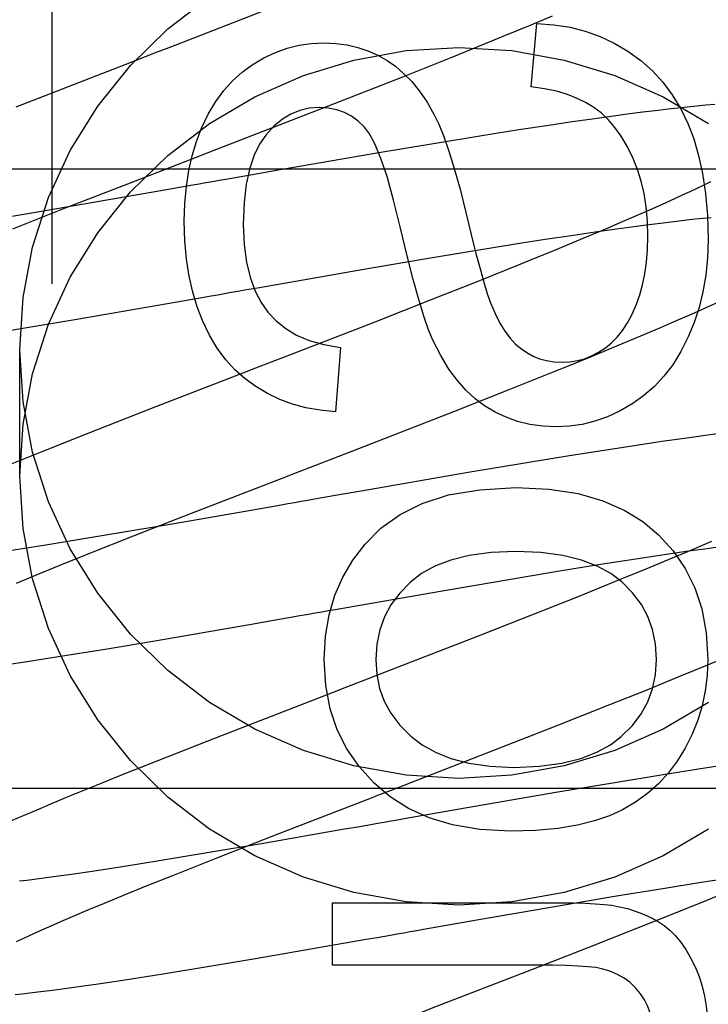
# Model space of a CAD drawing. Header units: inches. Extents: x 0 to 184, y 0 to 119.
# Tile 42 of 114: x 92.682 to 92.804, y 44.215 to 44.39. Entities that reach past the tile are written whole.
import ezdxf

# ---------------------------------------------------------------- set-up
doc = ezdxf.new("R2010")
doc.units = ezdxf.units.IN
doc.header["$LTSCALE"] = 10.121375
doc.header["$MEASUREMENT"] = 0
doc.linetypes.add('HIDDEN', pattern=[0.2, 0.1, -0.1])
doc.layers.add('DEFAULT_2', color=8, linetype='HIDDEN')

msp = doc.modelspace()

# ---------------------------------------------------------------- linework, layer by layer
at = {"layer": 'DEFAULT_2', "color": 8, "linetype": 'HIDDEN'}
for p, q in [((92.6879, 44.94804), (92.6879, 44.34323)), ((92.77299, 44.38924), (92.7768, 44.39084)), ((92.76806, 44.38721), (92.77299, 44.38924)), ((92.77302, 44.37824), (92.77401, 44.38948)), ((92.76503, 44.38597), (92.76806, 44.38721)), ((92.75881, 44.38345), (92.76503, 44.38597)), ((92.7064, 44.38431), (92.70084, 44.38217)), ((92.75024, 44.38003), (92.75881, 44.38345)), ((92.70084, 44.38217), (92.6815, 44.37464)), ((92.7381, 44.37526), (92.75024, 44.38003)), ((92.71565, 44.36655), (92.7381, 44.37526)), ((92.79908, 44.37445), (92.79735, 44.37425)), ((92.80077, 44.37463), (92.79908, 44.37445)), ((92.80243, 44.3748), (92.80077, 44.37463)), ((92.80405, 44.37495), (92.80243, 44.3748)), ((92.80562, 44.37509), (92.80405, 44.37495)), ((92.78431, 44.37257), (92.7803, 44.372)), ((92.78724, 44.37298), (92.78431, 44.37257)), ((92.7901, 44.37336), (92.78724, 44.37298)), ((92.79288, 44.37372), (92.7901, 44.37336)), ((92.79559, 44.37405), (92.79288, 44.37372)), ((92.79735, 44.37425), (92.79559, 44.37405)), ((92.77617, 44.37138), (92.77085, 44.37057)), ((92.7803, 44.372), (92.77617, 44.37138)), ((92.76428, 44.36953), (92.75639, 44.36824)), ((92.77085, 44.37057), (92.76428, 44.36953)), ((92.75639, 44.36824), (92.74597, 44.36649)), ((92.74597, 44.36649), (92.72705, 44.36323)), ((92.8377, 44.36363), (92.3377, 44.36363)), ((92.72113, 44.36219), (92.71877, 44.36178)), ((92.7235, 44.3626), (92.72113, 44.36219)), ((92.72705, 44.36323), (92.7235, 44.3626)), ((92.68984, 44.35654), (92.70138, 44.36103)), ((92.71057, 44.36034), (92.70825, 44.35993)), ((92.7129, 44.36075), (92.71057, 44.36034)), ((92.80371, 44.36079), (92.80247, 44.3602)), ((92.80489, 44.36136), (92.80371, 44.36079)), ((92.70825, 44.35993), (92.69358, 44.35738)), ((92.79985, 44.35897), (92.79846, 44.35834)), ((92.80118, 44.35959), (92.79985, 44.35897)), ((92.80247, 44.3602), (92.80118, 44.35959)), ((92.69358, 44.35738), (92.68397, 44.35575)), ((92.7963, 44.35736), (92.79403, 44.35635)), ((92.79846, 44.35834), (92.7963, 44.35736)), ((92.68397, 44.35575), (92.67689, 44.35457)), ((92.68096, 44.35303), (92.68984, 44.35654)), ((92.79166, 44.35531), (92.7892, 44.35424)), ((92.79403, 44.35635), (92.79166, 44.35531)), ((92.7892, 44.35424), (92.78578, 44.35278)), ((92.78815, 44.35301), (92.79085, 44.35338)), ((92.79085, 44.35338), (92.79346, 44.35372)), ((92.79346, 44.35372), (92.79597, 44.35404)), ((92.79597, 44.35404), (92.79839, 44.35433)), ((92.79839, 44.35433), (92.80069, 44.3546)), ((92.80069, 44.3546), (92.80217, 44.35476)), ((92.80217, 44.35476), (92.8036, 44.35491)), ((92.8036, 44.35491), (92.80497, 44.35505)), ((92.77549, 44.35115), (92.78053, 44.35191)), ((92.78053, 44.35191), (92.78441, 44.35248)), ((92.78578, 44.35278), (92.78221, 44.35128)), ((92.78441, 44.35248), (92.78815, 44.35301)), ((92.76267, 44.34911), (92.77026, 44.35033)), ((92.77026, 44.35033), (92.77549, 44.35115)), ((92.78221, 44.35128), (92.77756, 44.34935)), ((92.75369, 44.34761), (92.76267, 44.34911)), ((92.77756, 44.34935), (92.77272, 44.34737)), ((92.74328, 44.34584), (92.75369, 44.34761)), ((92.77073, 44.34656), (92.76357, 44.34368)), ((92.77272, 44.34737), (92.77073, 44.34656)), ((92.72915, 44.34339), (92.74328, 44.34584)), ((92.72443, 44.34256), (92.72679, 44.34297)), ((92.72679, 44.34297), (92.72915, 44.34339)), ((92.76357, 44.34368), (92.75508, 44.34032)), ((92.71385, 44.34071), (92.71619, 44.34112)), ((92.72207, 44.34215), (92.72443, 44.34256)), ((92.6923, 44.33697), (92.71152, 44.3403)), ((92.71152, 44.3403), (92.71385, 44.34071)), ((92.75508, 44.34032), (92.74524, 44.33646)), ((92.80401, 44.339), (92.80647, 44.34011)), ((92.79886, 44.33674), (92.80148, 44.33788)), ((92.80148, 44.33788), (92.80401, 44.339)), ((92.68272, 44.33536), (92.6923, 44.33697)), ((92.74524, 44.33646), (92.72963, 44.3304)), ((92.79617, 44.33557), (92.79886, 44.33674)), ((92.67663, 44.33437), (92.68272, 44.33536)), ((92.79247, 44.334), (92.79617, 44.33557)), ((92.78372, 44.33036), (92.78865, 44.3324)), ((92.78865, 44.3324), (92.79247, 44.334)), ((92.6822, 44.30906), (92.6822, 44.33155)), ((92.73914, 44.33195), (92.73828, 44.32053)), ((92.72963, 44.3304), (92.72404, 44.32824)), ((92.76911, 44.32447), (92.77654, 44.32744)), ((92.75927, 44.32058), (92.76911, 44.32447)), ((92.70649, 44.32144), (92.69397, 44.31655)), ((92.74133, 44.31359), (92.75927, 44.32058)), ((92.69397, 44.31655), (92.68609, 44.31342)), ((92.79621, 44.31522), (92.79207, 44.31461)), ((92.80023, 44.3158), (92.79621, 44.31522)), ((92.80317, 44.3162), (92.80023, 44.3158)), ((92.80604, 44.31659), (92.80317, 44.3162)), ((92.68609, 44.31342), (92.68048, 44.31116)), ((92.73122, 44.30968), (92.74133, 44.31359)), ((92.78675, 44.31379), (92.78016, 44.31275)), ((92.79207, 44.31461), (92.78675, 44.31379)), ((92.77225, 44.31146), (92.7618, 44.30971)), ((92.78016, 44.31275), (92.77225, 44.31146)), ((92.7618, 44.30971), (92.74282, 44.30643)), ((92.74282, 44.30643), (92.73925, 44.30581)), ((92.73688, 44.30539), (92.73451, 44.30498)), ((92.73925, 44.30581), (92.73688, 44.30539)), ((92.72396, 44.30313), (92.70925, 44.30057)), ((92.72629, 44.30354), (92.72396, 44.30313)), ((92.72862, 44.30395), (92.72629, 44.30354)), ((92.70238, 44.29847), (92.71267, 44.30249)), ((92.70925, 44.30057), (92.69961, 44.29893)), ((92.69252, 44.29776), (92.68678, 44.29683)), ((92.69961, 44.29893), (92.69252, 44.29776)), ((92.69463, 44.2954), (92.70238, 44.29847)), ((92.80503, 44.29747), (92.80161, 44.29601)), ((92.68225, 44.29612), (92.67881, 44.29561)), ((92.68678, 44.29683), (92.68225, 44.29612)), ((92.79666, 44.29517), (92.80054, 44.29574)), ((92.80161, 44.29601), (92.79804, 44.29451)), ((92.80054, 44.29574), (92.80427, 44.29626)), ((92.80427, 44.29626), (92.80696, 44.29663)), ((92.68915, 44.2932), (92.69463, 44.2954)), ((92.78535, 44.29343), (92.79163, 44.29441)), ((92.79163, 44.29441), (92.79666, 44.29517)), ((92.79804, 44.29451), (92.7934, 44.29258)), ((92.68484, 44.29145), (92.68915, 44.2932)), ((92.76869, 44.29069), (92.77772, 44.29219)), ((92.77772, 44.29219), (92.78535, 44.29343)), ((92.7934, 44.29258), (92.78855, 44.29059)), ((92.68157, 44.2901), (92.68484, 44.29145)), ((92.75826, 44.28891), (92.76869, 44.29069)), ((92.74292, 44.28624), (92.75826, 44.28891)), ((92.78149, 44.28774), (92.77308, 44.2844)), ((92.73819, 44.28542), (92.74055, 44.28583)), ((92.74055, 44.28583), (92.74292, 44.28624)), ((92.72299, 44.28276), (92.72763, 44.28356)), ((92.72763, 44.28356), (92.72996, 44.28397)), ((92.72996, 44.28397), (92.7323, 44.28438)), ((92.77308, 44.2844), (92.7633, 44.28056)), ((92.70618, 44.27986), (92.72299, 44.28276)), ((92.7633, 44.28056), (92.74996, 44.27537)), ((92.69166, 44.27745), (92.69772, 44.27844)), ((92.69772, 44.27844), (92.70618, 44.27986)), ((92.6831, 44.27612), (92.68682, 44.27669)), ((92.68682, 44.27669), (92.69166, 44.27745)), ((92.80438, 44.27558), (92.80821, 44.27719)), ((92.67952, 44.27559), (92.6831, 44.27612)), ((92.74996, 44.27537), (92.7399, 44.27148)), ((92.79944, 44.27354), (92.80438, 44.27558)), ((92.7933, 44.27104), (92.79944, 44.27354)), ((92.78697, 44.2685), (92.7933, 44.27104)), ((92.77718, 44.26462), (92.78697, 44.2685)), ((92.76152, 44.2585), (92.77718, 44.26462)), ((92.71705, 44.26262), (92.70683, 44.2586)), ((92.70683, 44.2586), (92.70006, 44.2559)), ((92.80805, 44.25785), (92.80272, 44.25703)), ((92.70006, 44.2559), (92.69543, 44.25403)), ((92.79613, 44.25599), (92.78822, 44.2547)), ((92.80272, 44.25703), (92.79613, 44.25599)), ((92.69543, 44.25403), (92.69101, 44.25222)), ((92.78822, 44.2547), (92.77776, 44.25295)), ((92.8377, 44.25363), (92.3377, 44.25363)), ((92.69101, 44.25222), (92.68764, 44.25082)), ((92.77776, 44.25295), (92.75995, 44.24987)), ((92.68764, 44.25082), (92.68519, 44.24979)), ((92.68281, 44.24877), (92.68054, 44.24779)), ((92.68519, 44.24979), (92.68281, 44.24877)), ((92.75281, 44.24863), (92.75044, 44.24821)), ((92.75519, 44.24904), (92.75281, 44.24863)), ((92.75995, 44.24987), (92.75519, 44.24904)), ((92.74221, 44.24677), (92.73988, 44.24636)), ((92.74455, 44.24718), (92.74221, 44.24677)), ((92.71704, 44.24123), (92.72728, 44.24524)), ((92.73988, 44.24636), (92.72514, 44.2438)), ((92.72514, 44.2438), (92.71549, 44.24216)), ((92.71549, 44.24216), (92.70839, 44.24098)), ((92.70263, 44.24005), (92.69809, 44.23934)), ((92.70839, 44.24098), (92.70263, 44.24005)), ((92.70936, 44.23818), (92.71704, 44.24123)), ((92.68906, 44.23802), (92.68685, 44.23772)), ((92.69139, 44.23835), (92.68906, 44.23802)), ((92.69465, 44.23882), (92.69139, 44.23835)), ((92.69809, 44.23934), (92.69465, 44.23882)), ((92.70482, 44.23636), (92.70936, 44.23818)), ((92.68341, 44.23728), (92.68213, 44.23713)), ((92.68474, 44.23745), (92.68341, 44.23728)), ((92.68685, 44.23772), (92.68474, 44.23745)), ((92.70051, 44.23461), (92.70482, 44.23636)), ((92.79677, 44.23593), (92.80322, 44.23696)), ((92.80322, 44.23696), (92.80841, 44.23777)), ((92.69725, 44.23326), (92.70051, 44.23461)), ((92.7775, 44.23271), (92.78785, 44.23446)), ((92.78785, 44.23446), (92.79677, 44.23593)), ((92.8089, 44.23567), (92.80404, 44.23368)), ((92.69415, 44.23197), (92.69725, 44.23326)), ((92.73772, 44.2333), (92.77812, 44.2333)), ((92.73772, 44.22225), (92.73772, 44.2333)), ((92.76338, 44.23027), (92.7775, 44.23271)), ((92.80404, 44.23368), (92.79798, 44.23123)), ((92.68986, 44.23014), (92.69195, 44.23104)), ((92.69195, 44.23104), (92.69415, 44.23197)), ((92.79798, 44.23123), (92.79171, 44.22873)), ((92.686, 44.22844), (92.68787, 44.22927)), ((92.68787, 44.22927), (92.68986, 44.23014)), ((92.75628, 44.22903), (92.75864, 44.22944)), ((92.75864, 44.22944), (92.76338, 44.23027)), ((92.68369, 44.2274), (92.68482, 44.22791)), ((92.68482, 44.22791), (92.686, 44.22844)), ((92.74568, 44.22717), (92.74803, 44.22758)), ((92.75391, 44.22861), (92.75628, 44.22903)), ((92.79171, 44.22873), (92.78309, 44.22533)), ((92.6816, 44.22642), (92.68262, 44.2269)), ((92.68262, 44.2269), (92.68369, 44.2274)), ((92.72408, 44.22342), (92.74335, 44.22676)), ((92.74335, 44.22676), (92.74568, 44.22717)), ((92.78309, 44.22533), (92.77203, 44.22101)), ((92.71447, 44.22181), (92.72408, 44.22342)), ((92.77388, 44.22225), (92.73772, 44.22225)), ((92.70349, 44.22004), (92.70837, 44.22081)), ((92.70837, 44.22081), (92.71447, 44.22181)), ((92.69351, 44.21854), (92.69612, 44.21892)), ((92.69612, 44.21892), (92.69974, 44.21946)), ((92.69974, 44.21946), (92.70349, 44.22004)), ((92.68134, 44.21701), (92.68262, 44.21715)), ((92.68262, 44.21715), (92.68397, 44.2173)), ((92.68397, 44.2173), (92.6854, 44.21747)), ((92.6854, 44.21747), (92.68691, 44.21766)), ((92.68691, 44.21766), (92.68849, 44.21786)), ((92.68849, 44.21786), (92.69096, 44.21819)), ((92.69096, 44.21819), (92.69351, 44.21854))]:
    msp.add_line(p, q, dxfattribs=at)
for points in [[(92.6822, 44.33155), (92.68279, 44.34079), (92.68447, 44.34977), (92.68728, 44.35855), (92.69114, 44.36694), (92.69602, 44.37481), (92.70182, 44.38205), (92.70848, 44.38855), (92.7159, 44.39422)], [(92.72657, 44.39213), (92.70863, 44.38518), (92.7064, 44.38431)], [(92.77401, 44.38948), (92.77704, 44.38927), (92.77992, 44.38882), (92.78264, 44.38813), (92.78525, 44.38719), (92.78777, 44.386), (92.79021, 44.38457)], [(92.6822, 44.30906), (92.68279, 44.3183), (92.68447, 44.32728), (92.68728, 44.33606), (92.69114, 44.34445), (92.69602, 44.35231), (92.70182, 44.35956), (92.70848, 44.36605), (92.7159, 44.37173), (92.72396, 44.37648), (92.73255, 44.38026), (92.74154, 44.38299), (92.7508, 44.38466), (92.7602, 44.3852), (92.76961, 44.38466), (92.77887, 44.38299), (92.78786, 44.38026), (92.79645, 44.37648), (92.80451, 44.37173)], [(92.72348, 44.38217), (92.72554, 44.38338), (92.7276, 44.38436), (92.72967, 44.3851), (92.73178, 44.38562), (92.73395, 44.38593), (92.73619, 44.38604)], [(92.73619, 44.38604), (92.73833, 44.38594), (92.74035, 44.38567), (92.74224, 44.38523), (92.74403, 44.38462), (92.74577, 44.38385), (92.74742, 44.38291)], [(92.79021, 44.38457), (92.7925, 44.38291), (92.79457, 44.38106), (92.79642, 44.37906), (92.79808, 44.37684), (92.79958, 44.37435), (92.8009, 44.37161)], [(92.71447, 44.37087), (92.71567, 44.37339), (92.71699, 44.37564), (92.71842, 44.3776), (92.71998, 44.37932), (92.72166, 44.38085), (92.72348, 44.38217)], [(92.74742, 44.38291), (92.74891, 44.38188), (92.75037, 44.38063), (92.7518, 44.37917), (92.75319, 44.37747), (92.75452, 44.37551), (92.75581, 44.37329)], [(92.78414, 44.37456), (92.78276, 44.37542), (92.7812, 44.37618), (92.77947, 44.37686), (92.77754, 44.37744), (92.77539, 44.3779), (92.77302, 44.37824)], [(92.73539, 44.37456), (92.73361, 44.37443), (92.73191, 44.37404), (92.73033, 44.3734), (92.72882, 44.37248), (92.72733, 44.37122), (92.72588, 44.36965)], [(92.74339, 44.37107), (92.74227, 44.37215), (92.74108, 44.37302), (92.73984, 44.37369), (92.73849, 44.37416), (92.73701, 44.37445), (92.73539, 44.37456)], [(92.79115, 44.36548), (92.79012, 44.36759), (92.78903, 44.36945), (92.78788, 44.37104), (92.78668, 44.37241), (92.78543, 44.37359), (92.78414, 44.37456)], [(92.75581, 44.37329), (92.75663, 44.37158), (92.7575, 44.36941), (92.75841, 44.36682), (92.75937, 44.36372), (92.76038, 44.36008), (92.76143, 44.3559)], [(92.71139, 44.35436), (92.71149, 44.35754), (92.71177, 44.36054), (92.71222, 44.36335), (92.71283, 44.366), (92.71358, 44.36851), (92.71447, 44.37087)], [(92.74982, 44.35313), (92.74859, 44.35813), (92.74742, 44.36228), (92.74632, 44.36552), (92.74528, 44.368), (92.74431, 44.36987), (92.74339, 44.37107)], [(92.8009, 44.37161), (92.8019, 44.36899), (92.80275, 44.36606), (92.80346, 44.36284), (92.804, 44.35929), (92.80433, 44.35538), (92.80446, 44.35111)], [(92.72588, 44.36965), (92.72477, 44.36807), (92.72383, 44.3661), (92.72303, 44.36376), (92.72242, 44.36097), (92.72204, 44.35767), (92.72189, 44.35387)], [(92.70138, 44.36103), (92.71342, 44.36569), (92.71565, 44.36655)], [(92.79377, 44.35166), (92.79369, 44.35437), (92.79345, 44.35691), (92.79307, 44.35927), (92.79255, 44.36148), (92.79191, 44.36355), (92.79115, 44.36548)], [(92.71877, 44.36178), (92.71759, 44.36157), (92.71641, 44.36136), (92.71524, 44.36116), (92.71407, 44.36095), (92.7129, 44.36075)], [(92.76143, 44.3559), (92.76237, 44.35203), (92.76322, 44.34864), (92.76399, 44.34573), (92.76468, 44.3433), (92.76529, 44.34135), (92.7658, 44.33988)], [(92.71464, 44.33674), (92.71371, 44.33917), (92.71293, 44.34179), (92.71228, 44.34459), (92.7118, 44.34762), (92.7115, 44.35087), (92.71139, 44.35436)], [(92.72189, 44.35387), (92.72206, 44.35023), (92.72247, 44.34703), (92.72314, 44.34428), (92.72401, 44.34192), (92.72505, 44.3399), (92.72626, 44.33823)], [(92.75558, 44.33321), (92.7548, 44.33507), (92.75395, 44.33749), (92.75304, 44.34044), (92.75205, 44.344), (92.75097, 44.34824), (92.74982, 44.35313)], [(92.79174, 44.33963), (92.79233, 44.3413), (92.79282, 44.34309), (92.79323, 44.34501), (92.79352, 44.34708), (92.79371, 44.34929), (92.79377, 44.35166)], [(92.80446, 44.35111), (92.80434, 44.34787), (92.80403, 44.34478), (92.80353, 44.34185), (92.80284, 44.33906), (92.80197, 44.33637), (92.80093, 44.33381)], [(92.71619, 44.34112), (92.71736, 44.34132), (92.71854, 44.34153), (92.71971, 44.34174), (92.72089, 44.34194), (92.72207, 44.34215)], [(92.7658, 44.33988), (92.76663, 44.33796), (92.76748, 44.33627), (92.76836, 44.33484), (92.76927, 44.33362), (92.77019, 44.3326), (92.77114, 44.33179)], [(92.78622, 44.33189), (92.78727, 44.33274), (92.78827, 44.33376), (92.78922, 44.33493), (92.79012, 44.33629), (92.79096, 44.33786), (92.79174, 44.33963)], [(92.72626, 44.33823), (92.72771, 44.33667), (92.72942, 44.33531), (92.73135, 44.33414), (92.73358, 44.33319), (92.73618, 44.33246), (92.73914, 44.33195)], [(92.72411, 44.32498), (92.72219, 44.32637), (92.72041, 44.32797), (92.71877, 44.32977), (92.71727, 44.33181), (92.71589, 44.33414), (92.71464, 44.33674)], [(92.76475, 44.3216), (92.7631, 44.32283), (92.76149, 44.32432), (92.75992, 44.32607), (92.75841, 44.32811), (92.75696, 44.3305), (92.75558, 44.33321)], [(92.80093, 44.33381), (92.79962, 44.33121), (92.79817, 44.32888), (92.79661, 44.32683), (92.79491, 44.32502), (92.79306, 44.32339), (92.79106, 44.32197)], [(92.80451, 44.26887), (92.79645, 44.26412), (92.78786, 44.26034), (92.77887, 44.25761), (92.76961, 44.25595), (92.7602, 44.2554), (92.7508, 44.25595), (92.74154, 44.25761), (92.73255, 44.26034), (92.72396, 44.26412), (92.7159, 44.26887), (92.70848, 44.27455), (92.70182, 44.28105), (92.69602, 44.28829), (92.69114, 44.29616), (92.68728, 44.30455), (92.68447, 44.31332), (92.68279, 44.3223), (92.6822, 44.33155)], [(92.77114, 44.33179), (92.77222, 44.33104), (92.77335, 44.33042), (92.77452, 44.32995), (92.77576, 44.3296), (92.77708, 44.32939), (92.77849, 44.32931)], [(92.77849, 44.32931), (92.77988, 44.32939), (92.78123, 44.3296), (92.78251, 44.32995), (92.78376, 44.33044), (92.785, 44.33109), (92.78622, 44.33189)], [(92.77654, 44.32744), (92.77759, 44.32786), (92.78372, 44.33036)], [(92.72404, 44.32824), (92.72181, 44.32738), (92.70649, 44.32144)], [(92.73828, 44.32053), (92.73556, 44.32078), (92.733, 44.32123), (92.73061, 44.32187), (92.72835, 44.32271), (92.72618, 44.32375), (92.72411, 44.32498)], [(92.79106, 44.32197), (92.7888, 44.32066), (92.78656, 44.31961), (92.78433, 44.31883), (92.78209, 44.31828), (92.77981, 44.31794), (92.77751, 44.31783)], [(92.77751, 44.31783), (92.77507, 44.31796), (92.77276, 44.31828), (92.7706, 44.31882), (92.76856, 44.31955), (92.7666, 44.32048), (92.76475, 44.3216)], [(92.71267, 44.30249), (92.72899, 44.30881), (92.73122, 44.30968)], [(92.80451, 44.24638), (92.79645, 44.24163), (92.78786, 44.23785), (92.77887, 44.23512), (92.76961, 44.23346), (92.7602, 44.23291), (92.7508, 44.23346), (92.74154, 44.23512), (92.73255, 44.23785), (92.72396, 44.24163), (92.7159, 44.24638), (92.70848, 44.25206), (92.70182, 44.25856), (92.69602, 44.2658), (92.69114, 44.27367), (92.68728, 44.28205), (92.68447, 44.29083), (92.68279, 44.29981), (92.6822, 44.30906)], [(92.74351, 44.29701), (92.74632, 44.29985), (92.74973, 44.30225), (92.75366, 44.30424), (92.75832, 44.30574), (92.76389, 44.30668), (92.77032, 44.30709)], [(92.77032, 44.30709), (92.77621, 44.30676), (92.78138, 44.30598), (92.78577, 44.30472), (92.78955, 44.30306), (92.79285, 44.30106), (92.79563, 44.29869)], [(92.73451, 44.30498), (92.73333, 44.30477), (92.73215, 44.30456), (92.73097, 44.30436), (92.7298, 44.30415), (92.72862, 44.30395)], [(92.79563, 44.29869), (92.79825, 44.29582), (92.8004, 44.29266), (92.80209, 44.28927), (92.80332, 44.28551), (92.80409, 44.28125), (92.8044, 44.27652)], [(92.73625, 44.27652), (92.7365, 44.28066), (92.73713, 44.28448), (92.73814, 44.28793), (92.73955, 44.29113), (92.74133, 44.29416), (92.74351, 44.29701)], [(92.77032, 44.29573), (92.7659, 44.29552), (92.76202, 44.29501), (92.75873, 44.29418), (92.75593, 44.29309), (92.75355, 44.29179), (92.7516, 44.29027)], [(92.78912, 44.29029), (92.78717, 44.2918), (92.78477, 44.29309), (92.78196, 44.29418), (92.77865, 44.29501), (92.77476, 44.29552), (92.77032, 44.29573)], [(92.78855, 44.29059), (92.78252, 44.28815), (92.78149, 44.28774)], [(92.7516, 44.29027), (92.74967, 44.28832), (92.74812, 44.28626), (92.74694, 44.28411), (92.74611, 44.28181), (92.74559, 44.27927), (92.7454, 44.27652)], [(92.79531, 44.27652), (92.79511, 44.27929), (92.7946, 44.28185), (92.79377, 44.28416), (92.79259, 44.2863), (92.79104, 44.28835), (92.78912, 44.29029)], [(92.7323, 44.28438), (92.73348, 44.28459), (92.73465, 44.2848), (92.73583, 44.285), (92.73701, 44.28521), (92.73819, 44.28542)], [(92.74511, 44.25455), (92.74244, 44.25749), (92.74025, 44.26067), (92.73855, 44.26405), (92.73732, 44.26776), (92.73655, 44.27193), (92.73625, 44.27652)], [(92.7454, 44.27652), (92.74559, 44.27385), (92.7461, 44.27137), (92.74693, 44.2691), (92.74811, 44.26696), (92.7497, 44.26488), (92.75166, 44.26289)], [(92.78903, 44.26284), (92.791, 44.26482), (92.79258, 44.26689), (92.79377, 44.26902), (92.7946, 44.2713), (92.79512, 44.27381), (92.79531, 44.27652)], [(92.8044, 44.27652), (92.80427, 44.27368), (92.80394, 44.27093), (92.80338, 44.26829), (92.80261, 44.26573), (92.80161, 44.26323), (92.8004, 44.2608)], [(92.7399, 44.27148), (92.73768, 44.27062), (92.71705, 44.26262)], [(92.75166, 44.26289), (92.75363, 44.26135), (92.756, 44.26004), (92.75874, 44.25893), (92.76195, 44.2581), (92.76569, 44.25758), (92.76995, 44.25736)], [(92.76995, 44.25736), (92.77451, 44.25758), (92.77848, 44.2581), (92.78184, 44.25894), (92.78468, 44.26004), (92.78709, 44.26134), (92.78903, 44.26284)], [(92.8004, 44.2608), (92.79896, 44.25846), (92.79736, 44.25634), (92.79561, 44.25443), (92.79368, 44.25272), (92.79155, 44.25118), (92.78923, 44.24981)], [(92.72728, 44.24524), (92.74466, 44.25198), (92.74578, 44.25241), (92.74689, 44.25284), (92.74801, 44.25327), (92.76152, 44.2585)], [(92.7694, 44.24601), (92.76393, 44.24634), (92.75907, 44.24713), (92.75489, 44.2484), (92.75123, 44.25008), (92.74795, 44.25213), (92.74511, 44.25455)], [(92.78923, 44.24981), (92.78695, 44.24874), (92.78428, 44.24784), (92.78123, 44.24707), (92.77776, 44.2465), (92.77381, 44.24615), (92.7694, 44.24601)], [(92.75044, 44.24821), (92.74926, 44.248), (92.74808, 44.2478), (92.7469, 44.24759), (92.74572, 44.24738), (92.74455, 44.24718)], [(92.77812, 44.2333), (92.78049, 44.23328), (92.78259, 44.23323), (92.78441, 44.23314), (92.78599, 44.23302), (92.78733, 44.23286), (92.78844, 44.23267)], [(92.78844, 44.23267), (92.79013, 44.23227), (92.79168, 44.23179), (92.79311, 44.23124), (92.79441, 44.23063), (92.79559, 44.22996), (92.79666, 44.22925)], [(92.79666, 44.22925), (92.79765, 44.22845), (92.79862, 44.22749), (92.79956, 44.22636), (92.80048, 44.22504), (92.80135, 44.22353), (92.80219, 44.22182)], [(92.74803, 44.22758), (92.7492, 44.22779), (92.75038, 44.22799), (92.75155, 44.2282), (92.75273, 44.22841), (92.75391, 44.22861)], [(92.78555, 44.22159), (92.78451, 44.22179), (92.78311, 44.22196), (92.78139, 44.22208), (92.77929, 44.22217), (92.77679, 44.22223), (92.77388, 44.22225)], [(92.77203, 44.22101), (92.75635, 44.21494), (92.75524, 44.21451), (92.75412, 44.21408), (92.75301, 44.21364), (92.73027, 44.20482)], [(92.79244, 44.21716), (92.79155, 44.21822), (92.79058, 44.21915), (92.78952, 44.21994), (92.78834, 44.2206), (92.78702, 44.22116), (92.78555, 44.22159)], [(92.80219, 44.22182), (92.80284, 44.22019), (92.80339, 44.2185), (92.80382, 44.21675), (92.80413, 44.21492), (92.80432, 44.21301), (92.8044, 44.21101)], [(92.79488, 44.2088), (92.79479, 44.21055), (92.79457, 44.21215), (92.79422, 44.2136), (92.79373, 44.21491), (92.79314, 44.2161), (92.79244, 44.21716)]]:
    msp.add_lwpolyline(points, dxfattribs=at)

doc.saveas('drawing.dxf')
